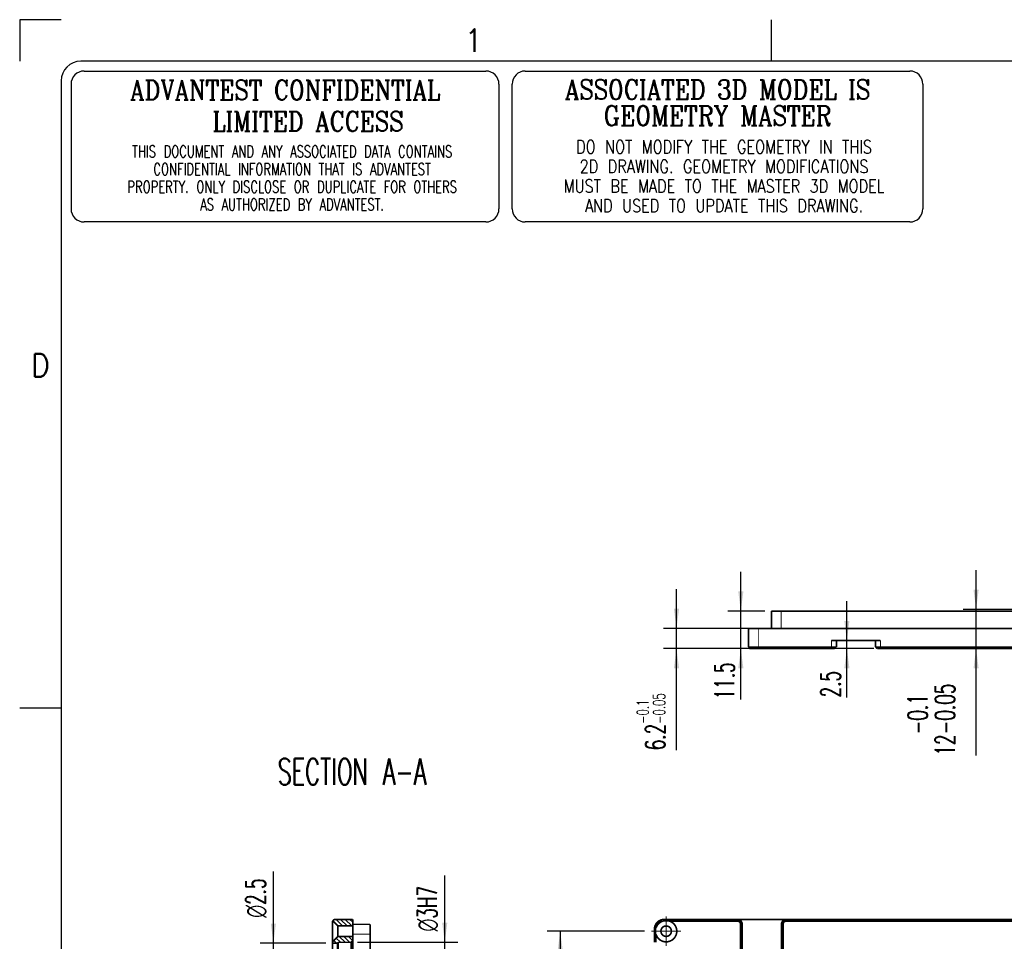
# Model space of a CAD drawing. Header units: millimetres. Extents: x -102 to 492, y -46 to 374.
# Tile 3 of 8: x -102 to 49, y 233 to 374. Entities that reach past the tile are written whole.
import ezdxf

# ---------------------------------------------------------------- set-up
doc = ezdxf.new("R2010")
doc.units = ezdxf.units.MM
doc.linetypes.add('DOT_CENTER', pattern=[14, 12, -1, 0, -1])
doc.layers.add('1', color=7, linetype='Continuous')
doc.styles.add('CONVERTER_11', font='txt.shx', dxfattribs={"width": 0.63})
doc.styles.add('CONVERTER_12', font='txt.shx', dxfattribs={"width": 0.72})
doc.styles.add('CONVERTER_13', font='txt.shx', dxfattribs={"width": 0.9})
doc.styles.add('CONVERTER_18', font='complex.shx', dxfattribs={"width": 0.855})
doc.styles.add('CONVERTER_19', font='txt.shx', dxfattribs={"width": 0.81})
doc.dimstyles.new('ME10_DIM_13', dxfattribs={"dimtxt": 6, "dimasz": 6, "dimexe": 4, "dimexo": 2, "dimgap": 2, "dimtad": 1, "dimdsep": 46, "dimtxsty": 'CONVERTER_11', "dimsah": 1, "dimcen": 0.09, "dimclrd": 3, "dimclre": 3, "dimclrt": 3, "dimadec": 0, "dimazin": 0, "dimtfac": 1, "dimtdec": 4, "dimtix": 1, "dimtmove": 0, "dimatfit": 3, "dimfxl": 1, "dimtolj": 1, "dimtzin": 0, "dimarcsym": 0})
doc.dimstyles.new('ME10_DIM_14', dxfattribs={"dimtxt": 6, "dimasz": 6, "dimexe": 4, "dimexo": 2, "dimgap": 2, "dimtad": 1, "dimdsep": 46, "dimtxsty": 'CONVERTER_11', "dimsah": 1, "dimcen": 0.09, "dimclrd": 3, "dimclre": 3, "dimclrt": 3, "dimadec": 0, "dimazin": 0, "dimtfac": 1, "dimtdec": 4, "dimtix": 1, "dimtmove": 0, "dimatfit": 3, "dimfxl": 1, "dimtolj": 1, "dimtzin": 0, "dimarcsym": 0})
doc.dimstyles.new('ME10_DIM_48', dxfattribs={"dimtxt": 6, "dimasz": 6, "dimexe": 4, "dimexo": 2, "dimgap": 2, "dimtad": 1, "dimdsep": 46, "dimtxsty": 'CONVERTER_11', "dimsah": 1, "dimcen": 0.09, "dimclrd": 3, "dimclre": 3, "dimclrt": 3, "dimadec": 0, "dimazin": 0, "dimtol": 1, "dimtp": 0.1, "dimtm": 0.1, "dimtfac": 0.6, "dimtdec": 1, "dimtix": 1, "dimtmove": 0, "dimatfit": 3, "dimfxl": 1, "dimtolj": 1, "dimtzin": 0, "dimarcsym": 0})
doc.dimstyles.new('ME10_DIM_57', dxfattribs={"dimtxt": 6, "dimasz": 6, "dimexe": 4, "dimexo": 2, "dimgap": 2, "dimtad": 1, "dimdsep": 46, "dimtxsty": 'CONVERTER_11', "dimsah": 1, "dimcen": 0.09, "dimclrd": 3, "dimclre": 3, "dimclrt": 3, "dimadec": 0, "dimazin": 0, "dimtol": 1, "dimtp": -0.1, "dimtm": 0.05, "dimtfac": 1, "dimtdec": 1, "dimtix": 1, "dimtmove": 0, "dimatfit": 3, "dimfxl": 1, "dimtolj": 1, "dimtzin": 0, "dimarcsym": 0})
doc.dimstyles.new('ME10_DIM_58', dxfattribs={"dimtxt": 6, "dimasz": 6, "dimexe": 4, "dimexo": 2, "dimgap": 2, "dimtad": 1, "dimdsep": 46, "dimtxsty": 'CONVERTER_11', "dimsah": 1, "dimcen": 0.09, "dimclrd": 3, "dimclre": 3, "dimclrt": 3, "dimadec": 0, "dimazin": 0, "dimtfac": 1, "dimtdec": 4, "dimtix": 1, "dimtmove": 0, "dimatfit": 3, "dimfxl": 1, "dimtolj": 1, "dimtzin": 0, "dimarcsym": 0})
doc.dimstyles.new('ME10_DIM_59', dxfattribs={"dimtxt": 6, "dimasz": 6, "dimexe": 4, "dimexo": 2, "dimgap": 2, "dimtad": 1, "dimdsep": 46, "dimtxsty": 'CONVERTER_11', "dimsah": 1, "dimcen": 0.09, "dimclrd": 3, "dimclre": 3, "dimclrt": 3, "dimadec": 0, "dimazin": 0, "dimtfac": 1, "dimtdec": 4, "dimtix": 1, "dimtmove": 0, "dimatfit": 3, "dimfxl": 1, "dimtolj": 1, "dimtzin": 0, "dimarcsym": 0})
doc.dimstyles.new('ME10_DIM_60', dxfattribs={"dimtxt": 6, "dimasz": 6, "dimexe": 4, "dimexo": 2, "dimgap": 2, "dimtad": 1, "dimdsep": 46, "dimtxsty": 'CONVERTER_11', "dimsah": 1, "dimcen": 0.09, "dimclrd": 3, "dimclre": 3, "dimclrt": 3, "dimadec": 0, "dimazin": 0, "dimtol": 1, "dimtp": -0.1, "dimtm": 0.05, "dimtfac": 0.6, "dimtdec": 1, "dimtix": 1, "dimtmove": 0, "dimatfit": 3, "dimfxl": 1, "dimtolj": 1, "dimtzin": 0, "dimarcsym": 0})
pattern_1 = [(-45, (0, 0), (0.7071068, 0.7071068), [])]

# ---------------------------------------------------------------- blocks, each defined once
blk = doc.blocks.new('E8027-21201_Stiffener_Inlay__1', base_point=(-108.65, 203.75))
at = {"linetype": 'Continuous'}
h = blk.add_hatch(dxfattribs=at)
h.set_pattern_fill('_USER', color=3, angle=-45, pattern_type=0)
h.set_pattern_definition(pattern_1)
h.paths.add_polyline_path([(-108.33, 473.18), (-107.9, 473.6), (-102.2, 473.6), (-102.2, 472.1), (-102.2, 471.6), (-106.75, 471.6)])
h = blk.add_hatch(dxfattribs=at)
h.set_pattern_fill('_USER', color=3, angle=-45, pattern_type=0)
h.set_pattern_definition(pattern_1)
h.paths.add_polyline_path([(-102.2, 468.4), (-106.75, 468.4), (-108.4, 466.75), (-108.4, 466.35), (-106.85, 466.35), (-106.7, 466.6), (-102.7, 466.6), (-102.2, 467.1)])
h = blk.add_hatch(dxfattribs=at)
h.set_pattern_fill('_USER', color=3, angle=-45, pattern_type=0)
h.set_pattern_definition(pattern_1)
h.paths.add_polyline_path([(-102.2, 461.71), (-107.9, 461.71), (-108.4, 462.41), (-108.4, 463.85), (-106.85, 463.85), (-106.7, 463.6), (-102.7, 463.6), (-102.2, 463.1)])
h = blk.add_hatch(dxfattribs=at)
h.set_pattern_fill('_USER', color=3, angle=-45, pattern_type=0)
h.set_pattern_definition(pattern_1)
h.paths.add_polyline_path([(-104.9, 414.8), (-108.4, 414.8), (-108.4, 423.09), (-107.9, 423.09), (-102.2, 423.09), (-96.9, 423.09), (-96.9, 418.8), (-96.4, 418.8), (-96.4, 413.2), (-97, 412.6), (-104.3, 412.6), (-104.9, 413.2)])
h = blk.add_hatch(dxfattribs=at)
h.set_pattern_fill('_USER', color=3, angle=-45, pattern_type=0)
h.set_pattern_definition(pattern_1)
h.paths.add_polyline_path([(-96.4, 398.8), (-96.4, 404.4), (-97, 405), (-104.3, 405), (-104.9, 404.4), (-104.9, 402.8), (-107.25, 402.8), (-104.94, 398.8)])
h = blk.add_hatch(dxfattribs=at)
h.set_pattern_fill('_USER', color=3, angle=-45, pattern_type=0)
h.set_pattern_definition(pattern_1)
h.paths.add_polyline_path([(-108.4, 342.05), (-108.4, 345.49), (-107.9, 346.19), (-102.2, 346.19), (-102.2, 340.4), (-106.75, 340.4)])
h = blk.add_hatch(dxfattribs=at)
h.set_pattern_fill('_USER', color=3, angle=-45, pattern_type=0)
h.set_pattern_definition(pattern_1)
h.paths.add_polyline_path([(-107.9, 331.41), (-108.4, 332.11), (-108.4, 335.55), (-106.75, 337.2), (-102.2, 337.2), (-102.2, 331.41)])
h = blk.add_hatch(dxfattribs=at)
h.set_pattern_fill('_USER', color=3, angle=-45, pattern_type=0)
h.set_pattern_definition(pattern_1)
h.paths.add_polyline_path([(-96.4, 278.8), (-96.4, 273.2), (-97, 272.6), (-104.3, 272.6), (-104.9, 273.2), (-104.9, 274.8), (-107.25, 274.8), (-104.94, 278.8)])
h = blk.add_hatch(dxfattribs=at)
h.set_pattern_fill('_USER', color=3, angle=-45, pattern_type=0)
h.set_pattern_definition(pattern_1)
h.paths.add_polyline_path([(-102.2, 204), (-102.2, 205.5), (-96.9, 205.5), (-96.9, 258.8), (-96.4, 258.8), (-96.4, 264.4), (-97, 265), (-104.3, 265), (-104.9, 264.4), (-104.9, 262.8), (-108.4, 262.8), (-108.4, 204.5), (-107.9, 204)])
at = {"color": 7, "linetype": 'Continuous', "const_width": 0.5}
for points in [[(-108.4, 473.1), (-108.33, 473.18)], [(-108.4, 473.1), (-108.4, 466.75)], [(-108.33, 473.18), (-107.9, 473.6)], [(-106.75, 471.6), (-108.33, 473.18)], [(-107.9, 473.6), (-102.2, 473.6)], [(-102.2, 473.6), (-102.2, 472.1)], [(-102.2, 471.6), (-106.75, 471.6)], [(-106.75, 471.6), (-106.75, 470)], [(-106.75, 470), (-106.75, 468.4)], [(-102.2, 472.1), (-102.2, 471.6)], [(-102.2, 472.1), (-96.9, 472.1)], [(-102.2, 471.6), (-102.2, 470)], [(-102.2, 470), (-102.2, 469.1)], [(-96.9, 472.1), (-96.9, 469.1)], [(-106.75, 468.4), (-108.4, 466.75)], [(-108.4, 466.75), (-108.4, 466.35)], [(-102.2, 468.4), (-106.75, 468.4)], [(-102.7, 466.6), (-102.2, 467.1)], [(-102.2, 469.1), (-102.2, 468.4)], [(-102.2, 468.4), (-102.2, 467.1)], [(-102.2, 463.1), (-102.2, 467.1)], [(-96.9, 469.1), (-96.9, 423.09)], [(-108.4, 466.35), (-106.85, 466.35)], [(-108.4, 465.1), (-108.4, 466.35)], [(-108.4, 463.85), (-108.4, 465.1)], [(-108.4, 463.85), (-108.4, 462.41)], [(-108.4, 463.85), (-106.85, 463.85)], [(-106.85, 466.35), (-106.7, 466.6)], [(-106.85, 463.85), (-106.85, 466.35)], [(-106.85, 463.85), (-106.7, 463.6)], [(-106.7, 463.6), (-106.7, 466.6)], [(-106.7, 466.6), (-102.7, 466.6)], [(-102.7, 463.6), (-102.7, 466.6)], [(-108.4, 461.19), (-108.4, 462.41)], [(-108.4, 462.41), (-107.9, 461.71)], [(-108.4, 458.36), (-108.4, 461.19)], [(-107.9, 460.83), (-107.9, 461.71)], [(-107.9, 461.71), (-102.2, 461.71)], [(-107.9, 458.36), (-107.9, 460.83)], [(-106.7, 463.6), (-102.7, 463.6)], [(-102.7, 463.6), (-102.2, 463.1)], [(-102.2, 463.1), (-102.2, 461.71)], [(-102.2, 460.83), (-102.2, 461.71)], [(-102.2, 460.83), (-102.2, 458.36)], [(-108.4, 423.09), (-108.4, 458.36)], [(-107.9, 423.09), (-107.9, 458.36)], [(-102.2, 423.09), (-102.2, 458.36)], [(-108.4, 414.8), (-108.4, 423.09)], [(-107.9, 423.09), (-108.4, 423.09)], [(-102.2, 423.09), (-107.9, 423.09)], [(-102.2, 423.09), (-96.9, 423.09)], [(-96.9, 423.09), (-96.9, 418.8)], [(-96.4, 418.8), (-96.9, 418.8)], [(-96.4, 413.2), (-96.4, 418.8)], [(-108.4, 404.8), (-108.4, 414.8)], [(-104.9, 414.8), (-108.4, 414.8)], [(-104.9, 414.8), (-104.9, 413.2)], [(-104.9, 413.2), (-104.9, 408.8)], [(-104.3, 412.6), (-104.9, 413.2)], [(-97, 412.6), (-104.3, 412.6)], [(-104.3, 412.6), (-104.3, 408.8)], [(-97, 412.6), (-96.4, 413.2)], [(-97, 412.6), (-97, 408.8)], [(-96.4, 413.2), (-96.4, 408.8)], [(-104.9, 408.8), (-104.9, 404.4)], [(-104.3, 408.8), (-104.3, 405)], [(-97, 408.8), (-97, 405)], [(-96.4, 408.8), (-96.4, 404.4)], [(-108.4, 358.89), (-108.4, 404.8)], [(-108.4, 404.8), (-107.9, 403.93)], [(-107.9, 358.89), (-107.9, 403.93)], [(-107.9, 403.93), (-107.25, 402.8)], [(-104.3, 405), (-104.9, 404.4)], [(-104.9, 404.4), (-104.9, 402.8)], [(-97, 405), (-104.3, 405)], [(-97, 405), (-96.4, 404.4)], [(-96.4, 398.8), (-96.4, 404.4)], [(-104.9, 402.8), (-107.25, 402.8)], [(-107.25, 402.8), (-104.94, 398.8)], [(-104.94, 398.8), (-96.4, 398.8)], [(-96.9, 398.8), (-96.9, 358.89)], [(-108.4, 349.54), (-108.4, 358.89)], [(-108.4, 358.89), (-107.9, 358.89)], [(-107.9, 349.54), (-107.9, 358.89)], [(-107.9, 358.89), (-102.2, 358.89)], [(-96.9, 358.89), (-102.2, 358.89)], [(-102.2, 349.54), (-102.2, 358.89)], [(-96.9, 358.89), (-96.9, 319.79)], [(-108.4, 349.54), (-108.4, 346.71)], [(-107.9, 349.54), (-107.9, 347.07)], [(-102.2, 349.54), (-102.2, 347.07)], [(-108.4, 345.49), (-108.4, 346.71)], [(-107.9, 346.19), (-107.9, 347.07)], [(-102.2, 347.07), (-102.2, 346.19)], [(-107.9, 346.19), (-108.4, 345.49)], [(-108.4, 345.49), (-108.4, 342.05)], [(-102.2, 346.19), (-107.9, 346.19)], [(-102.2, 346.19), (-102.2, 340.4)], [(-108.4, 342.05), (-108.4, 335.55)], [(-106.75, 340.4), (-108.4, 342.05)], [(-106.75, 340.4), (-106.75, 338.8)], [(-102.2, 340.4), (-106.75, 340.4)], [(-102.2, 340.4), (-102.2, 338.8)], [(-106.75, 337.2), (-108.4, 335.55)], [(-106.75, 338.8), (-106.75, 337.2)], [(-102.2, 337.2), (-106.75, 337.2)], [(-102.2, 338.8), (-102.2, 337.2)], [(-102.2, 337.2), (-102.2, 331.41)], [(-108.4, 335.55), (-108.4, 332.11)], [(-108.4, 330.89), (-108.4, 332.11)], [(-108.4, 332.11), (-107.9, 331.41)], [(-107.9, 331.41), (-102.2, 331.41)], [(-107.9, 330.53), (-107.9, 331.41)], [(-102.2, 330.53), (-102.2, 331.41)], [(-108.4, 328.06), (-108.4, 330.89)], [(-107.9, 328.06), (-107.9, 330.53)], [(-102.2, 328.06), (-102.2, 330.53)], [(-108.4, 319.79), (-108.4, 328.06)], [(-107.9, 319.79), (-107.9, 328.06)], [(-102.2, 328.06), (-102.2, 319.79)], [(-108.4, 272.8), (-108.4, 319.79)], [(-107.9, 319.79), (-108.4, 319.79)], [(-107.9, 273.67), (-107.9, 319.79)], [(-102.2, 319.79), (-107.9, 319.79)], [(-102.2, 319.79), (-96.9, 319.79)], [(-96.9, 319.79), (-96.9, 278.8)], [(-107.25, 274.8), (-104.94, 278.8)], [(-96.4, 278.8), (-104.94, 278.8)], [(-96.4, 273.2), (-96.4, 278.8)], [(-107.25, 274.8), (-107.9, 273.67)], [(-104.9, 274.8), (-107.25, 274.8)], [(-104.9, 274.8), (-104.9, 273.2)], [(-108.4, 272.8), (-107.9, 273.67)], [(-108.4, 262.8), (-108.4, 272.8)], [(-104.9, 273.2), (-104.9, 268.8)], [(-104.3, 272.6), (-104.9, 273.2)], [(-97, 272.6), (-104.3, 272.6)], [(-104.3, 272.6), (-104.3, 268.8)], [(-97, 272.6), (-96.4, 273.2)], [(-97, 272.6), (-97, 268.8)], [(-96.4, 268.8), (-96.4, 273.2)], [(-104.9, 268.8), (-104.9, 264.4)], [(-104.3, 268.8), (-104.3, 265)], [(-97, 268.8), (-97, 265)], [(-96.4, 264.4), (-96.4, 268.8)], [(-104.3, 265), (-104.9, 264.4)], [(-97, 265), (-104.3, 265)], [(-97, 265), (-96.4, 264.4)], [(-104.9, 262.8), (-108.4, 262.8)], [(-108.4, 262.8), (-108.4, 204.5)], [(-104.9, 264.4), (-104.9, 262.8)], [(-96.4, 258.8), (-96.4, 264.4)], [(-96.9, 205.5), (-96.9, 258.8)], [(-96.9, 258.8), (-96.4, 258.8)], [(-102.2, 205.5), (-102.2, 204)], [(-96.9, 205.5), (-102.2, 205.5)], [(-108.4, 204.5), (-107.9, 204)], [(-107.9, 204), (-102.2, 204)]]:
    blk.add_lwpolyline(points, dxfattribs=at)
at = {"color": 3, "linetype": 'Continuous', "const_width": 0.25}
for points in [[(-102.2, 469.1), (-96.9, 469.1)], [(-107.9, 460.83), (-108.4, 461.19)], [(-108.4, 458.36), (-107.9, 458.36)], [(-102.2, 460.83), (-107.9, 460.83)], [(-102.2, 458.36), (-107.9, 458.36)], [(-108.4, 349.54), (-107.9, 349.54)], [(-102.2, 349.54), (-107.9, 349.54)], [(-108.4, 346.71), (-107.9, 347.07)], [(-102.2, 347.07), (-107.9, 347.07)], [(-107.9, 330.53), (-108.4, 330.89)], [(-102.2, 330.53), (-107.9, 330.53)], [(-108.4, 328.06), (-107.9, 328.06)], [(-102.2, 328.06), (-107.9, 328.06)]]:
    blk.add_lwpolyline(points, dxfattribs=at)
blk = doc.blocks.new('*D27')
at = {"layer": '1', "color": 3, "linetype": 'Continuous'}
for p, q in [((-74.04, 466.6), (-74.04, 487.07)), ((-100.7, 466.6), (-70.04, 466.6)), ((-74.04, 463.6), (-74.04, 466.6)), ((-100.7, 463.6), (-70.04, 463.6)), ((-74.04, 451.6), (-74.04, 463.6))]:
    blk.add_line(p, q, dxfattribs=at)
at = {"layer": '1', "color": 3}
for points in [[(-74.83, 472.6), (-73.25, 472.6), (-74.04, 466.6)], [(-73.25, 457.6), (-74.83, 457.6), (-74.04, 463.6)]]:
    blk.add_solid(points, dxfattribs=at)
at = {"layer": '1', "color": 3, "insert": (-76.04, 469.91), "char_height": 6, "attachment_point": 7, "rotation": 90, "line_spacing_factor": 0.60024, "style": 'CONVERTER_11'}
blk.add_mtext('\\C3;{\\Fgdt;n}\\C3;3\\C3;H7', dxfattribs=at)
blk = doc.blocks.new('*D28')
at = {"layer": '1', "color": 3, "linetype": 'Continuous'}
for p, q in [((-126.48, 466.35), (-126.48, 488.25)), ((-110.4, 466.35), (-130.48, 466.35)), ((-126.48, 463.85), (-126.48, 466.35)), ((-110.4, 463.85), (-130.48, 463.85)), ((-126.48, 451.85), (-126.48, 463.85))]:
    blk.add_line(p, q, dxfattribs=at)
at = {"layer": '1', "color": 3}
for points in [[(-127.27, 472.35), (-125.69, 472.35), (-126.48, 466.35)], [(-125.69, 457.85), (-127.27, 457.85), (-126.48, 463.85)]]:
    blk.add_solid(points, dxfattribs=at)
at = {"layer": '1', "color": 3, "insert": (-128.48, 470.75), "char_height": 6, "attachment_point": 7, "rotation": 90, "line_spacing_factor": 0.60024, "style": 'CONVERTER_11'}
blk.add_mtext('\\C3; {\\Fgdt;n}\\C3;2.5', dxfattribs=at)
blk = doc.blocks.new('E8027-21201_Stiffener_Inlay__5', base_point=(-10.15, 203.75))
at = {"color": 7, "linetype": 'Continuous', "const_width": 0.5}
for points in [[(-6.9, 473.6, 0.414214), (-9.9, 470.6, 0.414214)], [(-9.4, 469.02, 1.648748), (-5.32, 473.1, 1.648748)], [(-7.46, 473.04, 0.213973), (-9.34, 471.16, 0.213973)], [(-7.46, 473.04, 0.288058), (-9.34, 471.16, 0.288058)], [(16.98, 472.1, 0.414214), (15.48, 473.6, 0.414214)], [(16.48, 472.1, 0.414214), (15.48, 473.1, 0.414214)], [(30.48, 473.6, 0.414214), (28.98, 472.1, 0.414214)], [(30.48, 473.1, 0.414214), (29.48, 472.1, 0.414214)]]:
    blk.add_lwpolyline(points, format="xyb", dxfattribs=at)
for points in [[(15.48, 473.6), (-6.9, 473.6)], [(15.48, 473.1), (-5.32, 473.1)], [(15.48, 473.6), (30.48, 473.6)], [(30.48, 473.6), (141.8, 473.6)], [(30.48, 473.1), (141.8, 473.1)], [(-9.9, 470.6), (-9.9, 466.55)], [(16.48, 452.3), (16.48, 472.1)], [(16.98, 452.3), (16.98, 472.1)], [(28.98, 472.1), (28.98, 452.3)], [(29.48, 472.1), (29.48, 452.3)], [(-9.4, 469.02), (-9.4, 466.55)]]:
    blk.add_lwpolyline(points, dxfattribs=at)
at = {"color": 3, "linetype": 'Continuous', "const_width": 0.25}
for points in [[(-6.9, 473.6), (-6.9, 473.15)], [(15.48, 473.6), (15.48, 473.1)], [(30.48, 473.6), (30.48, 473.1)], [(-9.45, 470.6), (-9.9, 470.6)], [(16.98, 472.1), (16.48, 472.1)], [(29.48, 472.1), (28.98, 472.1)]]:
    blk.add_lwpolyline(points, dxfattribs=at)
at = {"color": 7, "linetype": 'Continuous', "const_width": 0.5}
blk.add_lwpolyline([(-7.9, 470, 1), (-4.7, 470, 1)], format="xyb", close=True, dxfattribs=at)
at = {"color": 7, "linetype": 'Continuous'}
for points, knots in [([(-7.46, 473.04), (-7.41, 473.05), (-7.32, 473.08), (-7.18, 473.11), (-7.04, 473.13), (-6.95, 473.14), (-6.9, 473.15)], [0, 0, 0, 0, 0.1357557, 0.2838467, 0.4320272, 0.5680007, 0.5680007, 0.5680007, 0.5680007]), ([(-6.9, 473.15), (-6.77, 473.16), (-6.5, 473.18), (-6.11, 473.18), (-5.71, 473.15), (-5.45, 473.12), (-5.32, 473.1)], [0, 0, 0, 0, 0.396603, 0.792491, 1.185426, 1.580431, 1.580431, 1.580431, 1.580431]), ([(-9.4, 469.02), (-9.42, 469.15), (-9.45, 469.41), (-9.48, 469.81), (-9.48, 470.2), (-9.46, 470.47), (-9.45, 470.6)], [0, 0, 0, 0, 0.395102, 0.78794, 1.183709, 1.580431, 1.580431, 1.580431, 1.580431]), ([(-9.45, 470.6), (-9.44, 470.65), (-9.43, 470.74), (-9.41, 470.88), (-9.38, 471.02), (-9.35, 471.11), (-9.34, 471.16)], [0, 0, 0, 0, 0.1421144, 0.2841541, 0.4199775, 0.5680008, 0.5680008, 0.5680008, 0.5680008])]:
    blk.add_open_spline(points, degree=3, knots=knots, dxfattribs=at)
at = {"layer": '1', "color": 1, "linetype": 'DOT_CENTER', "const_width": 0.25}
for points in [[(-6.3, 474.58), (-6.3, 465.43)], [(-1.73, 470), (-10.88, 470)]]:
    blk.add_lwpolyline(points, dxfattribs=at)
blk = doc.blocks.new('*D75')
at = {"layer": '1', "color": 3, "linetype": 'Continuous'}
for p, q in [((-12.88, 470), (-42.71, 470)), ((-38.71, 470), (-38.71, 207.6)), ((-12.88, 207.6), (-42.71, 207.6))]:
    blk.add_line(p, q, dxfattribs=at)
at = {"layer": '1', "color": 3}
for points in [[(-37.92, 464), (-39.5, 464), (-38.71, 470)], [(-39.5, 213.6), (-37.92, 213.6), (-38.71, 207.6)]]:
    blk.add_solid(points, dxfattribs=at)
at = {"layer": '1', "color": 3, "insert": (-40.71, 326.88), "char_height": 6, "attachment_point": 7, "rotation": 90, "line_spacing_factor": 0.60024, "style": 'CONVERTER_11'}
blk.add_mtext('\\C3;262.4\\C3;\\H3.6;{\\Fgdt;`}0.1', dxfattribs=at)
blk = doc.blocks.new('E8027-21201_Stiffener_Inlay__11', base_point=(18.65, 556.15))
at = {"color": 7, "linetype": 'Continuous', "const_width": 0.5}
for points in [[(25.9, 567.9), (28.9, 567.9)], [(25.9, 562.6), (25.9, 567.9)], [(108.6, 567.9), (28.9, 567.9)], [(108.6, 567.9), (108.6, 568.4)], [(128.6, 568.4), (108.6, 568.4)], [(128.6, 567.9), (108.6, 567.9)], [(128.6, 567.9), (128.6, 568.4)], [(180.15, 567.9), (128.6, 567.9)], [(180.15, 567.9), (182.27, 567.9)], [(182.27, 567.9), (185.37, 567.9)], [(187.84, 567.9), (185.37, 567.9)], [(189.36, 567.9), (187.84, 567.9)], [(191.83, 567.9), (189.36, 567.9)], [(194.93, 567.9), (191.83, 567.9)], [(197.05, 567.9), (194.93, 567.9)], [(248.6, 567.9), (197.05, 567.9)], [(268.6, 568.4), (248.6, 568.4)], [(248.6, 567.9), (248.6, 568.4)], [(268.6, 567.9), (248.6, 567.9)], [(268.6, 567.9), (268.6, 568.4)], [(348.3, 567.9), (268.6, 567.9)], [(351.3, 567.9), (348.3, 567.9)], [(351.3, 567.9), (351.3, 562.6)], [(18.9, 562.6), (21.9, 562.6)], [(18.9, 556.9), (18.9, 562.6)], [(21.9, 562.6), (25.9, 562.6)], [(25.9, 562.6), (28.9, 562.6)], [(28.9, 562.6), (180.15, 562.6)], [(180.15, 562.6), (182.27, 562.6)], [(182.27, 562.6), (185.37, 562.6)], [(185.37, 562.6), (187.84, 562.6)], [(187.84, 562.6), (189.36, 562.6)], [(189.36, 562.6), (191.83, 562.6)], [(191.83, 562.6), (194.93, 562.6)], [(194.93, 562.6), (197.05, 562.6)], [(197.05, 562.6), (348.3, 562.6)], [(348.3, 562.6), (351.3, 562.6)], [(351.3, 562.6), (355.3, 562.6)], [(355.3, 562.6), (358.3, 562.6)], [(358.3, 556.9), (358.3, 562.6)], [(44.28, 558.9), (45.78, 558.9)], [(45.78, 558.9), (57.78, 558.9)], [(45.78, 556.9), (45.78, 558.9)], [(57.78, 556.9), (57.78, 558.9)], [(57.78, 558.9), (59.28, 558.9)], [(170.6, 558.9), (172.1, 558.9)], [(172.1, 556.9), (172.1, 558.9)], [(172.1, 558.9), (184.1, 558.9)], [(184.1, 558.9), (185.6, 558.9)], [(184.1, 558.9), (184.1, 556.9)], [(191.6, 558.9), (193.1, 558.9)], [(193.1, 556.9), (193.1, 558.9)], [(193.1, 558.9), (205.1, 558.9)], [(205.1, 556.9), (205.1, 558.9)], [(205.1, 558.9), (206.6, 558.9)], [(317.92, 558.9), (319.42, 558.9)], [(319.42, 558.9), (331.42, 558.9)], [(319.42, 556.9), (319.42, 558.9)], [(331.42, 558.9), (332.92, 558.9)], [(331.42, 558.9), (331.42, 556.9)], [(19.35, 556.45), (18.9, 556.9)], [(18.9, 556.9), (21.9, 556.9)], [(19.4, 556.4), (19.35, 556.45)], [(19.4, 556.4), (19.46, 556.4)], [(21.34, 556.4), (19.46, 556.4)], [(23.48, 556.4), (21.34, 556.4)], [(44.28, 556.9), (21.9, 556.9)], [(44.28, 556.4), (23.48, 556.4)], [(44.28, 556.9), (45.78, 556.9)], [(44.28, 556.4), (45.28, 556.4)], [(45.28, 556.4), (45.78, 556.9)], [(57.78, 556.9), (59.28, 556.9)], [(58.28, 556.4), (57.78, 556.9)], [(58.28, 556.4), (59.28, 556.4)], [(59.28, 556.9), (170.6, 556.9)], [(59.28, 556.4), (170.6, 556.4)], [(170.6, 556.9), (172.1, 556.9)], [(170.6, 556.4), (171.6, 556.4)], [(171.6, 556.4), (172.1, 556.9)], [(185.6, 556.9), (184.1, 556.9)], [(184.6, 556.4), (184.1, 556.9)], [(185.6, 556.4), (184.6, 556.4)], [(185.6, 556.9), (191.6, 556.9)], [(185.6, 556.4), (187.35, 556.4)], [(189.85, 556.4), (187.35, 556.4)], [(189.85, 556.4), (191.6, 556.4)], [(191.6, 556.9), (193.1, 556.9)], [(191.6, 556.4), (192.6, 556.4)], [(192.6, 556.4), (193.1, 556.9)], [(205.1, 556.9), (206.6, 556.9)], [(205.6, 556.4), (205.1, 556.9)], [(205.6, 556.4), (206.6, 556.4)], [(206.6, 556.9), (317.92, 556.9)], [(206.6, 556.4), (317.92, 556.4)], [(317.92, 556.9), (319.42, 556.9)], [(317.92, 556.4), (318.92, 556.4)], [(318.92, 556.4), (319.42, 556.9)], [(332.92, 556.9), (331.42, 556.9)], [(331.92, 556.4), (331.42, 556.9)], [(332.92, 556.4), (331.92, 556.4)], [(355.3, 556.9), (332.92, 556.9)], [(353.72, 556.4), (332.92, 556.4)], [(353.72, 556.4), (355.86, 556.4)], [(358.3, 556.9), (355.3, 556.9)], [(355.86, 556.4), (357.74, 556.4)], [(357.74, 556.4), (357.8, 556.4)], [(357.85, 556.45), (357.8, 556.4)], [(357.85, 556.45), (358.3, 556.9)]]:
    blk.add_lwpolyline(points, dxfattribs=at)
at = {"color": 3, "linetype": 'Continuous', "const_width": 0.25}
for points in [[(28.9, 562.6), (28.9, 567.9)], [(180.15, 562.6), (180.15, 567.9)], [(182.27, 562.6), (182.27, 567.9)], [(185.37, 562.6), (185.37, 567.9)], [(187.84, 562.6), (187.84, 567.9)], [(189.36, 562.6), (189.36, 567.9)], [(191.83, 562.6), (191.83, 567.9)], [(194.93, 562.6), (194.93, 567.9)], [(197.05, 562.6), (197.05, 567.9)], [(348.3, 562.6), (348.3, 567.9)], [(21.9, 562.6), (21.9, 556.9)], [(355.3, 562.6), (355.3, 556.9)], [(44.28, 556.9), (44.28, 558.9)], [(59.28, 558.9), (59.28, 556.9)], [(170.6, 556.9), (170.6, 558.9)], [(185.6, 558.9), (185.6, 556.9)], [(191.6, 556.9), (191.6, 558.9)], [(206.6, 558.9), (206.6, 556.9)], [(317.92, 556.9), (317.92, 558.9)], [(332.92, 558.9), (332.92, 556.9)], [(21.9, 556.9), (21.9, 556.45)], [(44.28, 556.9), (44.28, 556.4)], [(59.28, 556.9), (59.28, 556.4)], [(170.6, 556.9), (170.6, 556.4)], [(185.6, 556.9), (185.6, 556.4)], [(191.6, 556.4), (191.6, 556.9)], [(206.6, 556.4), (206.6, 556.9)], [(317.92, 556.9), (317.92, 556.4)], [(332.92, 556.9), (332.92, 556.4)], [(355.3, 556.45), (355.3, 556.9)]]:
    blk.add_lwpolyline(points, dxfattribs=at)
at = {"color": 7, "linetype": 'Continuous'}
for points, knots in [([(19.35, 556.45), (19.36, 556.44), (19.37, 556.43), (19.4, 556.42), (19.43, 556.41), (19.45, 556.4), (19.46, 556.4)], [0, 0, 0, 0, 0.0202592, 0.0480931, 0.0809281, 0.1200421, 0.1200421, 0.1200421, 0.1200421]), ([(21.34, 556.4), (21.39, 556.4), (21.48, 556.41), (21.62, 556.42), (21.76, 556.43), (21.85, 556.44), (21.9, 556.45)], [0, 0, 0, 0, 0.1431437, 0.2761924, 0.4106255, 0.5584304, 0.5584304, 0.5584304, 0.5584304]), ([(21.9, 556.45), (22.03, 556.46), (22.3, 556.48), (22.69, 556.48), (23.09, 556.45), (23.35, 556.42), (23.48, 556.4)], [0, 0, 0, 0, 0.39666, 0.792491, 1.185316, 1.580431, 1.580431, 1.580431, 1.580431]), ([(189.85, 556.4), (189.64, 556.44), (189.23, 556.51), (188.6, 556.53), (187.97, 556.51), (187.56, 556.44), (187.35, 556.4)], [0, 0, 0, 0, 0.630774, 1.255621, 1.882717, 2.515546, 2.515546, 2.515546, 2.515546]), ([(355.3, 556.45), (355.17, 556.46), (354.9, 556.48), (354.51, 556.48), (354.11, 556.45), (353.85, 556.42), (353.72, 556.4)], [0, 0, 0, 0, 0.396682, 0.792491, 1.18532, 1.580431, 1.580431, 1.580431, 1.580431]), ([(355.86, 556.4), (355.81, 556.4), (355.72, 556.41), (355.58, 556.42), (355.44, 556.43), (355.35, 556.44), (355.3, 556.45)], [0, 0, 0, 0, 0.1431437, 0.2761924, 0.4106255, 0.5584304, 0.5584304, 0.5584304, 0.5584304]), ([(357.85, 556.45), (357.84, 556.44), (357.83, 556.43), (357.8, 556.42), (357.77, 556.41), (357.75, 556.4), (357.74, 556.4)], [0, 0, 0, 0, 0.0202592, 0.0480931, 0.0809281, 0.1200421, 0.1200421, 0.1200421, 0.1200421])]:
    blk.add_open_spline(points, degree=3, knots=knots, dxfattribs=at)
at = {"layer": '1', "color": 1, "linetype": 'DOT_CENTER', "const_width": 0.25}
blk.add_lwpolyline([(188.6, 551.1), (188.6, 572.05)], dxfattribs=at)
blk = doc.blocks.new('*D88')
at = {"layer": '1', "color": 3, "linetype": 'Continuous'}
for p, q in [((88.54, 568.4), (88.54, 580.4)), ((106.6, 568.4), (84.54, 568.4)), ((88.54, 556.4), (88.54, 568.4)), ((168.6, 556.4), (84.54, 556.4)), ((88.54, 523.69), (88.54, 556.4))]:
    blk.add_line(p, q, dxfattribs=at)
at = {"layer": '1', "color": 3}
for points in [[(87.75, 574.4), (89.33, 574.4), (88.54, 568.4)], [(89.33, 550.4), (87.75, 550.4), (88.54, 556.4)]]:
    blk.add_solid(points, dxfattribs=at)
at = {"layer": '1', "color": 3, "insert": (82.04, 523.69), "char_height": 6, "attachment_point": 7, "rotation": 90, "line_spacing_factor": 0.60024, "style": 'CONVERTER_11'}
blk.add_mtext('\\C3;12\\C3;\\H6;\\S-0.1^ -0.05;', dxfattribs=at)
blk = doc.blocks.new('*D89')
at = {"layer": '1', "color": 3, "linetype": 'Continuous'}
for p, q in [((49, 558.9), (49, 570.9)), ((47.78, 558.9), (53, 558.9)), ((49, 556.4), (49, 558.9)), ((57.28, 556.4), (45, 556.4)), ((49, 541.48), (49, 556.4))]:
    blk.add_line(p, q, dxfattribs=at)
at = {"layer": '1', "color": 3}
for points in [[(48.21, 564.9), (49.79, 564.9), (49, 558.9)], [(49.79, 550.4), (48.21, 550.4), (49, 556.4)]]:
    blk.add_solid(points, dxfattribs=at)
at = {"layer": '1', "color": 3, "insert": (47, 541.48), "char_height": 6, "attachment_point": 7, "rotation": 90, "line_spacing_factor": 0.60024, "style": 'CONVERTER_11'}
blk.add_mtext('2.5', dxfattribs=at)
blk = doc.blocks.new('*D90')
at = {"layer": '1', "color": 3, "linetype": 'Continuous'}
for p, q in [((16.55, 567.9), (16.55, 579.9)), ((23.9, 567.9), (12.55, 567.9)), ((16.55, 556.4), (16.55, 567.9)), ((57.28, 556.4), (12.55, 556.4)), ((16.55, 540.85), (16.55, 556.4))]:
    blk.add_line(p, q, dxfattribs=at)
at = {"layer": '1', "color": 3}
for points in [[(15.76, 573.9), (17.34, 573.9), (16.55, 567.9)], [(17.34, 550.4), (15.76, 550.4), (16.55, 556.4)]]:
    blk.add_solid(points, dxfattribs=at)
at = {"layer": '1', "color": 3, "insert": (14.55, 540.85), "char_height": 6, "attachment_point": 7, "rotation": 90, "line_spacing_factor": 0.60024, "style": 'CONVERTER_11'}
blk.add_mtext('11.5', dxfattribs=at)
blk = doc.blocks.new('*D91')
at = {"layer": '1', "color": 3, "linetype": 'Continuous'}
for p, q in [((-3.13, 562.6), (-3.13, 574.6)), ((19.9, 562.6), (-7.13, 562.6)), ((-3.13, 556.4), (-3.13, 562.6)), ((21.48, 556.4), (-7.13, 556.4)), ((-3.13, 525.33), (-3.13, 556.4))]:
    blk.add_line(p, q, dxfattribs=at)
at = {"layer": '1', "color": 3}
for points in [[(-3.92, 568.6), (-2.34, 568.6), (-3.13, 562.6)], [(-2.34, 550.4), (-3.92, 550.4), (-3.13, 556.4)]]:
    blk.add_solid(points, dxfattribs=at)
at = {"layer": '1', "color": 3, "insert": (-6.63, 525.33), "char_height": 6, "attachment_point": 7, "rotation": 90, "line_spacing_factor": 0.60024, "style": 'CONVERTER_11'}
blk.add_mtext('\\C3;6.2\\C3;\\H3.6;\\S-0.1^ -0.05;', dxfattribs=at)
blk = doc.blocks.new('3D_Stamp', base_point=(-26.7, 366.51))
at = {"layer": '1', "color": 7, "linetype": 'Continuous'}
for p, q in [((-24.7, 366.51), (34.13, 366.51)), ((-26.7, 345.44), (-26.7, 364.51)), ((36.13, 364.51), (36.13, 345.44)), ((34.13, 343.44), (-24.7, 343.44))]:
    blk.add_line(p, q, dxfattribs=at)
for centre, start, end in [((-24.7, 364.51), 90, 180), ((34.13, 364.51), 0, 90), ((-24.7, 345.44), 180, 270), ((34.13, 345.44), 270, 0)]:
    blk.add_arc(centre, 2, start, end, dxfattribs=at)
at = {"color": 4}
for s, insert, char_height, attachment_point, line_spacing_factor, style in [('ASSOCIATED 3D MODEL IS', (4.71, 363.69), 3, 5, 0.780312, 'CONVERTER_18'), ('DO NOT MODIFY THE GEOMETRY IN THIS \\P2D DRAWING. GEOMETRY MODIFICATIONS\\PMUST BE MADE TO THE MASTER 3D MODEL \\PAND USED TO UPDATE THIS DRAWING.', (5.71, 355.93), 2, 2, 0.90036, 'CONVERTER_19')]:
    blk.add_mtext(s, dxfattribs=dict(at, insert=insert, char_height=char_height, attachment_point=attachment_point, line_spacing_factor=line_spacing_factor, style=style))
at = {"layer": '1', "color": 4, "insert": (4.71, 359.69), "char_height": 3, "attachment_point": 5, "line_spacing_factor": 0.780312, "style": 'CONVERTER_18'}
blk.add_mtext('GEOMETRY MASTER', dxfattribs=at)
blk = doc.blocks.new('Security_Stamp', base_point=(-94.2, 366.51))
at = {"layer": '1', "color": 7, "linetype": 'Continuous'}
for p, q in [((-92.2, 366.51), (-30.73, 366.51)), ((-94.2, 364.51), (-94.2, 345.44)), ((-28.73, 364.51), (-28.73, 345.44)), ((-30.73, 343.44), (-92.2, 343.44))]:
    blk.add_line(p, q, dxfattribs=at)
for centre, start, end in [((-92.2, 364.51), 90, 180), ((-30.73, 364.51), 0, 90), ((-92.2, 345.44), 180, 270), ((-30.73, 345.44), 270, 0)]:
    blk.add_arc(centre, 2, start, end, dxfattribs=at)
at = {"color": 4}
for s, insert, char_height, attachment_point, line_spacing_factor, style in [('ADVANTEST CONFIDENTIAL \\P    LIMITED ACCESS', (-61.47, 361.21), 3, 5, 0.960384, 'CONVERTER_18'), ('THIS DOCUMENT AND ANY ASSOCIATED DATA CONTAINS \\PCONFIDENTIAL INFORMATION THAT IS ADVANTEST \\PPROPERTY. ONLY DISCLOSE OR DUPLICATE FOR OTHERS \\PAS AUTHORIZED BY ADVANTEST.', (-60.37, 355.12), 1.8, 2, 0.90036, 'CONVERTER_12')]:
    blk.add_mtext(s, dxfattribs=dict(at, insert=insert, char_height=char_height, attachment_point=attachment_point, line_spacing_factor=line_spacing_factor, style=style))
blk = doc.blocks.new('Drawing_Grid_Zones', base_point=(-95.7, -39.29))
at = {"layer": '1', "color": 4, "linetype": 'Continuous'}
for p, q in [((-95.7, 374.36), (-102.05, 374.36)), ((-102.05, 374.36), (-102.05, 368.01)), ((12.91, 374.36), (12.91, 368.01)), ((-102.05, 269.14), (-95.7, 269.14))]:
    blk.add_line(p, q, dxfattribs=at)
at = {"layer": '1', "color": 4, "char_height": 3.5, "attachment_point": 5, "line_spacing_factor": 1.080432, "style": 'CONVERTER_13'}
for s, insert in [('1', (-32.59, 371.19)), ('D', (-98.88, 321.53))]:
    blk.add_mtext(s, dxfattribs=dict(at, insert=insert))
blk = doc.blocks.new('A2_Size_Advantest_Frame', base_point=(-95.7, -39.29))
at = {"layer": '1', "color": 7, "linetype": 'Continuous'}
for p, q in [((482.6, 368.01), (-92.7, 368.01)), ((-95.7, 365.01), (-95.7, -36.29))]:
    blk.add_line(p, q, dxfattribs=at)
blk.add_arc((-92.7, 365.01), 3, 90, 180, dxfattribs=at)
for name, p in [('Security_Stamp', (-94.2, 366.51)), ('3D_Stamp', (-26.7, 366.51))]:
    blk.add_blockref(name, p)
at = {"layer": '1'}
blk.add_blockref('Drawing_Grid_Zones', (-95.7, -39.29), dxfattribs=at)
blk = doc.blocks.new('A-A__2', base_point=(-102.4, 338.8))
blk.add_blockref('E8027-21201_Stiffener_Inlay__1', (-108.65, 203.75))
at = {"layer": '1', "color": 4, "insert": (-102.4, 522.8), "char_height": 8, "attachment_point": 2, "line_spacing_factor": 1.080432, "style": 'CONVERTER_11'}
blk.add_mtext('SECTION A-A', dxfattribs=at)
at = {"layer": '1'}
dim = blk.add_linear_dim(base=(-126.483, 463.85), p1=(-108.4, 466.35), p2=(-108.4, 463.85), angle=90, dimstyle='ME10_DIM_14', override={"dimpost": ' {\\Fgdt;n}<>'}, dxfattribs=at)
dim.commit()
dim.dimension.update_dxf_attribs({"geometry": '*D28', "text_midpoint": (-131.483, 479.768), "text_rotation": 90})
dim = blk.add_linear_dim(base=(-74.042, 463.6), p1=(-102.7, 466.6), p2=(-102.7, 463.6), angle=90, text='<>H7', dimstyle='ME10_DIM_13', override={"dimpost": '{\\Fgdt;n}<>H7'}, dxfattribs=at)
dim.commit()
dim.dimension.update_dxf_attribs({"geometry": '*D27', "text_midpoint": (-79.042, 477.983), "text_rotation": 90})
blk = doc.blocks.new('Front1', base_point=(159.8, 338.8))
blk.add_blockref('E8027-21201_Stiffener_Inlay__5', (-10.15, 203.75))
at = {"layer": '1'}
dim = blk.add_linear_dim(base=(-38.713, 470), p1=(-10.875, 207.6), p2=(-10.875, 470), angle=90, dimstyle='ME10_DIM_48', dxfattribs=at)
dim.commit()
dim.dimension.update_dxf_attribs({"geometry": '*D75', "text_midpoint": (-43.713, 338.8), "text_rotation": 90})
blk = doc.blocks.new('Top1', base_point=(188.6, 562.4))
blk.add_blockref('E8027-21201_Stiffener_Inlay__11', (18.65, 556.15))
at = {"layer": '1'}
for base, p1, p2, dimstyle, picture, middle in [((16.55, 556.4), (25.9, 567.9), (59.28, 556.4), 'ME10_DIM_59', '*D90', (11.55, 545.309)), ((88.541, 556.4), (108.6, 568.4), (170.6, 556.4), 'ME10_DIM_57', '*D88', (79.041, 535.109)), ((-3.133, 556.4), (21.9, 562.6), (23.476, 556.4), 'ME10_DIM_60', '*D91', (-9.633, 535.109)), ((49, 556.4), (45.78, 558.9), (59.28, 556.4), 'ME10_DIM_58', '*D89', (44, 545.309))]:
    dim = blk.add_linear_dim(base=base, p1=p1, p2=p2, angle=90, dimstyle=dimstyle, dxfattribs=at)
    dim.commit()
    dim.dimension.update_dxf_attribs({"geometry": picture, "text_midpoint": middle, "text_rotation": 90})

msp = doc.modelspace()

# ---------------------------------------------------------------- block references
msp.add_blockref('A2_Size_Advantest_Frame', (-95.7, -39.29))
at = {"xscale": 0.5, "yscale": 0.5, "zscale": 0.5}
for name, p in [('Top1', (94.3, 281.2)), ('A-A__2', (-51.2, 169.4)), ('Front1', (79.9, 169.4))]:
    msp.add_blockref(name, p, dxfattribs=at)

doc.saveas('drawing.dxf')
